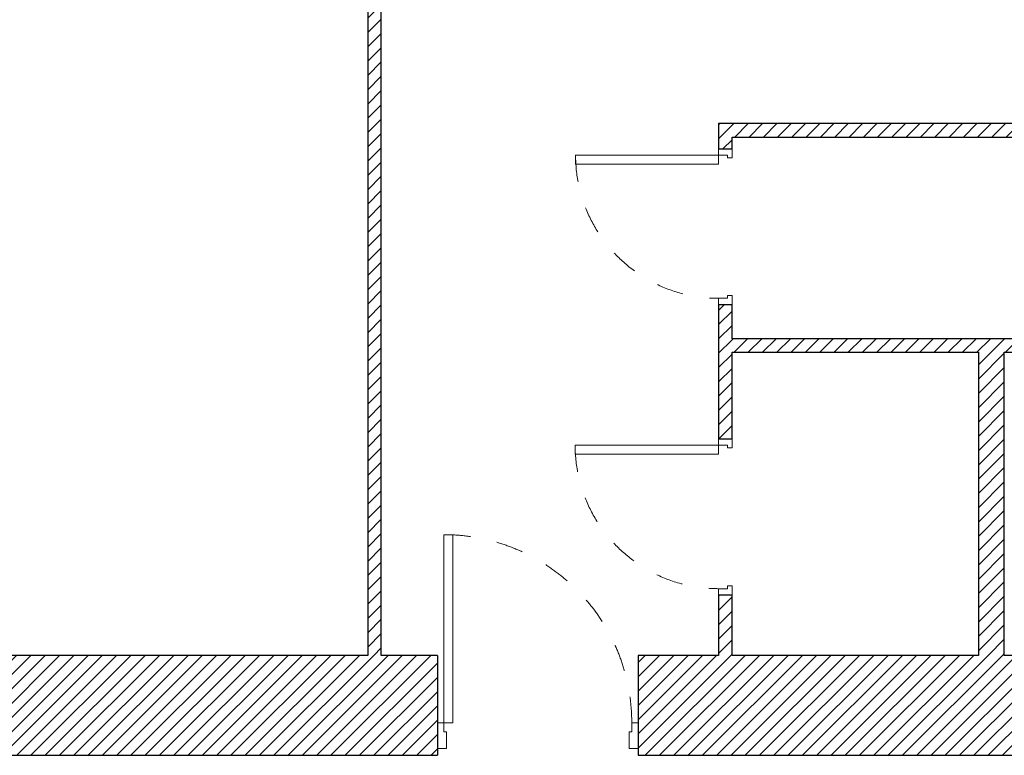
# Model space of a CAD drawing. Header units: millimetres. Extents: x 27262 to 215252, y 16288 to 306312.
# Tile 41 of 76: x 133977 to 137266, y 177639 to 180096. Entities that reach past the tile are written whole.
import ezdxf

# ---------------------------------------------------------------- set-up
doc = ezdxf.new("R2010")
doc.units = ezdxf.units.MM
doc.linetypes.add('Przerywana', pattern=[240, 120, -120])
doc.layers.add('Drzwi ArchiCAD', color=252, linetype='Continuous')
doc.layers.add('KR_INW', color=252, linetype='Continuous')
for name, color, linetype, lineweight in [('Drzwi ArchiCAD_Nr_pióra__1', 252, 'Continuous', 13), ('Drzwi ArchiCAD_Nr_pióra__27', 252, 'Continuous', 25), ('KR_INW_Nr_pióra__101', 252, 'Continuous', 5), ('KR_INW_Nr_pióra__27', 252, 'Continuous', 25)]:
    doc.layers.add(name, color=color, linetype=linetype, lineweight=lineweight)
pattern_1 = [(45, (0, 0), (-31.819804, 31.819804), [])]

# ---------------------------------------------------------------- blocks, each defined once
blk = doc.blocks.new('Drzwi 19_19')
at = {"layer": 'Drzwi ArchiCAD_Nr_pióra__1', "linetype": 'Continuous'}
for p, q in [((378.7, 0), (378.7, 837.4)), ((378.7, 837.4), (418.7, 837.4)), ((418.7, 837.4), (418.7, 0)), ((-418.7, 0), (-446.7, 0)), ((-446.7, 0), (-446.7, -115)), ((-418.7, -40), (-418.7, 0)), ((418.7, 0), (378.7, 0)), ((446.7, 0), (418.7, 0)), ((418.7, 0), (418.7, -40)), ((446.7, -115), (446.7, 0)), ((-406.7, -40), (-418.7, -40)), ((-406.7, -115), (-406.7, -40)), ((418.7, -40), (406.7, -40)), ((406.7, -40), (406.7, -115)), ((-446.7, -115), (-406.7, -115)), ((406.7, -115), (446.7, -115))]:
    blk.add_line(p, q, dxfattribs=at)
at = {"layer": 'Drzwi ArchiCAD_Nr_pióra__1', "linetype": 'Przerywana'}
blk.add_arc((418.7, 0), 837.4, 90, 180, dxfattribs=at)
at = {"layer": 'Drzwi ArchiCAD_Nr_pióra__27', "linetype": 'Continuous'}
for p, q in [((-446.7, 0), (-446.7, -115)), ((446.7, 0), (446.7, -115))]:
    blk.add_line(p, q, dxfattribs=at)
blk = doc.blocks.new('Ściana_44', base_point=(205241.5, 115154.1))
at = {"layer": 'KR_INW_Nr_pióra__101', "linetype": 'Continuous'}
h = blk.add_hatch(dxfattribs=at)
h.set_pattern_fill('CEGŁA_LICÓWKA', color=256, style=0, pattern_type=2)
h.set_pattern_definition(pattern_1)
h.paths.add_polyline_path([(200805.3, 115599.1), (198648.7, 115599.1), (198648.7, 115299.1), (198648.7, 115184.1), (198648.7, 115154.1), (200805.3, 115154.1), (200805.3, 115184.1), (200805.3, 115299.1)])
h = blk.add_hatch(dxfattribs=at)
h.set_pattern_fill('CEGŁA_LICÓWKA', color=256, style=0, pattern_type=2)
h.set_pattern_definition(pattern_1)
h.paths.add_polyline_path([(201698.7, 115599.1), (201698.7, 115299.1), (201698.7, 115184.1), (201698.7, 115154.1), (205241.5, 115154.1), (205020.3, 115599.1)])
at = {"layer": 'KR_INW_Nr_pióra__27', "linetype": 'Continuous'}
for p, q in [((200805.3, 115599.1), (200805.3, 115299.1)), ((201698.7, 115599.1), (201698.7, 115299.1)), ((200805.3, 115299.1), (200805.3, 115184.1)), ((201698.7, 115299.1), (201698.7, 115184.1)), ((200805.3, 115184.1), (200805.3, 115154.1)), ((201698.7, 115184.1), (201698.7, 115154.1))]:
    blk.add_line(p, q, dxfattribs=at)
at = {"layer": 'KR_INW_Nr_pióra__27', "linetype": 'Continuous', "flags": 128}
for points in [[(200494.7, 115599.1), (198648.7, 115599.1)], [(200805.3, 115599.1), (200554.7, 115599.1)], [(202057.9, 115599.1), (201698.7, 115599.1)], [(203214.7, 115599.1), (202117.9, 115599.1)], [(205020.3, 115599.1), (203330.3, 115599.1)], [(198648.7, 115154.1), (200805.3, 115154.1)], [(201698.7, 115154.1), (205241.5, 115154.1)]]:
    blk.add_lwpolyline(points, dxfattribs=at)
at = {"layer": 'Drzwi ArchiCAD', "linetype": 'Continuous', "xscale": -1, "zscale": 1000}
blk.add_blockref('Drzwi 19_19', (201252, 115299.1), dxfattribs=at)
blk = doc.blocks.new('Ściana_110', base_point=(200494.7, 121675.6))
at = {"layer": 'KR_INW_Nr_pióra__101', "linetype": 'Continuous'}
h = blk.add_hatch(dxfattribs=at)
h.set_pattern_fill('CEGŁA_LICÓWKA', color=256, style=0, pattern_type=2)
h.set_pattern_definition(pattern_1)
h.paths.add_polyline_path([(200494.7, 121145.6), (200494.7, 115599.1), (200554.7, 115599.1), (200554.7, 121145.6)])
at = {"layer": 'KR_INW_Nr_pióra__27', "linetype": 'Continuous', "flags": 128}
for points in [[(200494.7, 121145.6), (200494.7, 115599.1)], [(200554.7, 115599.1), (200554.7, 121145.6)]]:
    blk.add_lwpolyline(points, dxfattribs=at)
blk = doc.blocks.new('Drzwi 19_39')
at = {"layer": 'Drzwi ArchiCAD_Nr_pióra__1', "linetype": 'Continuous'}
for p, q in [((279.7, 0), (279.7, 639.4)), ((279.7, 639.4), (319.7, 639.4)), ((319.7, 639.4), (319.7, 0)), ((-319.7, 0), (-347.7, 0)), ((-347.7, 0), (-347.7, -60)), ((-319.7, -40), (-319.7, 0)), ((319.7, 0), (279.7, 0)), ((347.7, 0), (319.7, 0)), ((319.7, 0), (319.7, -40)), ((347.7, -60), (347.7, 0)), ((-307.7, -40), (-319.7, -40)), ((-307.7, -60), (-307.7, -40)), ((319.7, -40), (307.7, -40)), ((307.7, -40), (307.7, -60)), ((-347.7, -60), (-307.7, -60)), ((307.7, -60), (347.7, -60))]:
    blk.add_line(p, q, dxfattribs=at)
at = {"layer": 'Drzwi ArchiCAD_Nr_pióra__1', "linetype": 'Przerywana'}
blk.add_arc((319.7, 0), 639.4, 90, 180, dxfattribs=at)
at = {"layer": 'Drzwi ArchiCAD_Nr_pióra__27', "linetype": 'Continuous'}
for p, q in [((-347.7, 0), (-347.7, -60)), ((347.7, 0), (347.7, -60))]:
    blk.add_line(p, q, dxfattribs=at)
blk = doc.blocks.new('Drzwi 19_40')
at = {"layer": 'Drzwi ArchiCAD_Nr_pióra__1', "linetype": 'Continuous'}
for p, q in [((278.6, 0), (278.6, 637.3)), ((278.6, 637.3), (318.6, 637.3)), ((318.6, 637.3), (318.6, 0)), ((-318.6, 0), (-346.6, 0)), ((-346.6, 0), (-346.6, -60)), ((-318.6, -40), (-318.6, 0)), ((318.6, 0), (278.6, 0)), ((346.6, 0), (318.6, 0)), ((318.6, 0), (318.6, -40)), ((346.6, -60), (346.6, 0)), ((-306.6, -40), (-318.6, -40)), ((-306.6, -60), (-306.6, -40)), ((318.6, -40), (306.6, -40)), ((306.6, -40), (306.6, -60)), ((-346.6, -60), (-306.6, -60)), ((306.6, -60), (346.6, -60))]:
    blk.add_line(p, q, dxfattribs=at)
at = {"layer": 'Drzwi ArchiCAD_Nr_pióra__1', "linetype": 'Przerywana'}
blk.add_arc((318.6, 0), 637.3, 90, 180, dxfattribs=at)
at = {"layer": 'Drzwi ArchiCAD_Nr_pióra__27', "linetype": 'Continuous'}
for p, q in [((-346.6, 0), (-346.6, -60)), ((346.6, 0), (346.6, -60))]:
    blk.add_line(p, q, dxfattribs=at)
blk = doc.blocks.new('Ściana_111', base_point=(202057.9, 115154.1))
at = {"layer": 'KR_INW_Nr_pióra__101', "linetype": 'Continuous'}
h = blk.add_hatch(dxfattribs=at)
h.set_pattern_fill('CEGŁA_LICÓWKA', color=256, style=0, pattern_type=2)
h.set_pattern_definition(pattern_1)
h.paths.add_polyline_path([(202117.9, 117907.4), (202057.9, 117967.4), (202057.9, 117854.4), (202117.9, 117854.4)])
h = blk.add_hatch(dxfattribs=at)
h.set_pattern_fill('CEGŁA_LICÓWKA', color=256, style=0, pattern_type=2)
h.set_pattern_definition(pattern_1)
h.paths.add_polyline_path([(202057.9, 116563.5), (202117.9, 116563.5), (202117.9, 117161.2), (202057.9, 117161.2)])
h = blk.add_hatch(dxfattribs=at)
h.set_pattern_fill('CEGŁA_LICÓWKA', color=256, style=0, pattern_type=2)
h.set_pattern_definition(pattern_1)
h.paths.add_polyline_path([(202057.9, 115868.1), (202057.9, 115599.1), (202117.9, 115599.1), (202117.9, 115868.1)])
at = {"layer": 'KR_INW_Nr_pióra__27', "linetype": 'Continuous'}
for p, q in [((202057.9, 117854.4), (202117.9, 117854.4)), ((202057.9, 117161.2), (202117.9, 117161.2)), ((202057.9, 116563.5), (202117.9, 116563.5)), ((202057.9, 115868.1), (202117.9, 115868.1))]:
    blk.add_line(p, q, dxfattribs=at)
at = {"layer": 'KR_INW_Nr_pióra__27', "linetype": 'Continuous', "flags": 128}
for points in [[(202057.9, 117967.4), (202057.9, 117854.4)], [(202117.9, 117854.4), (202117.9, 117907.4)], [(202057.9, 117161.2), (202057.9, 116563.5)], [(202117.9, 117009.3), (202117.9, 117161.2)], [(202117.9, 116563.5), (202117.9, 116949.3)], [(202057.9, 115868.1), (202057.9, 115599.1)], [(202117.9, 115599.1), (202117.9, 115868.1)]]:
    blk.add_lwpolyline(points, dxfattribs=at)
at = {"layer": 'Drzwi ArchiCAD', "linetype": 'Continuous', "zscale": 1000, "rotation": 90}
for name, p in [('Drzwi 19_40', (202057.9, 117507.8)), ('Drzwi 19_39', (202057.9, 116215.8))]:
    blk.add_blockref(name, p, dxfattribs=at)
blk = doc.blocks.new('Ściana_112', base_point=(202057.9, 117967.4))
at = {"layer": 'KR_INW_Nr_pióra__101', "linetype": 'Continuous'}
h = blk.add_hatch(dxfattribs=at)
h.set_pattern_fill('CEGŁA_LICÓWKA', color=256, style=0, pattern_type=2)
h.set_pattern_definition(pattern_1)
h.paths.add_polyline_path([(202117.9, 117907.4), (204965.4, 117907.4), (204965.4, 117967.4), (202057.9, 117967.4)])
at = {"layer": 'KR_INW_Nr_pióra__27', "linetype": 'Continuous', "flags": 128}
for points in [[(204965.4, 117967.4), (202057.9, 117967.4)], [(202117.9, 117907.4), (204965.4, 117907.4)]]:
    blk.add_lwpolyline(points, dxfattribs=at)
blk = doc.blocks.new('Ściana_113', base_point=(202057.9, 117009.3))
at = {"layer": 'KR_INW_Nr_pióra__101', "linetype": 'Continuous'}
h = blk.add_hatch(dxfattribs=at)
h.set_pattern_fill('CEGŁA_LICÓWKA', color=256, style=0, pattern_type=2)
h.set_pattern_definition(pattern_1)
h.paths.add_polyline_path([(202117.9, 116949.3), (204986.4, 116949.3), (204984.9, 117009.3), (202117.9, 117009.3)])
at = {"layer": 'KR_INW_Nr_pióra__27', "linetype": 'Continuous', "flags": 128}
for points in [[(204984.9, 117009.3), (202117.9, 117009.3)], [(202117.9, 116949.3), (203214.7, 116949.3)], [(203330.3, 116949.3), (204986.4, 116949.3)]]:
    blk.add_lwpolyline(points, dxfattribs=at)
blk = doc.blocks.new('Ściana_114', base_point=(203214.7, 117009.3))
at = {"layer": 'KR_INW_Nr_pióra__101', "linetype": 'Continuous'}
h = blk.add_hatch(dxfattribs=at)
h.set_pattern_fill('CEGŁA_LICÓWKA', color=256, style=0, pattern_type=2)
h.set_pattern_definition(pattern_1)
h.paths.add_polyline_path([(203214.7, 116949.3), (203214.7, 115599.1), (203330.3, 115599.1), (203330.3, 116949.3)])
at = {"layer": 'KR_INW_Nr_pióra__27', "linetype": 'Continuous', "flags": 128}
for points in [[(203214.7, 116949.3), (203214.7, 115599.1)], [(203330.3, 115599.1), (203330.3, 116949.3)]]:
    blk.add_lwpolyline(points, dxfattribs=at)

msp = doc.modelspace()

# ---------------------------------------------------------------- block references
at = {"layer": 'KR_INW', "color": 252, "xscale": 0.75, "yscale": 0.75, "zscale": 0.75}
for name, p in [('Ściana_110', (135139.5, 182530.5)), ('Ściana_111', (136311.9, 177639.4)), ('Ściana_112', (136311.9, 179749.3)), ('Ściana_113', (136311.9, 179030.8)), ('Ściana_114', (137179.5, 179030.8)), ('Ściana_44', (138699.6, 177639.4))]:
    msp.add_blockref(name, p, dxfattribs=at)

doc.saveas('drawing.dxf')
